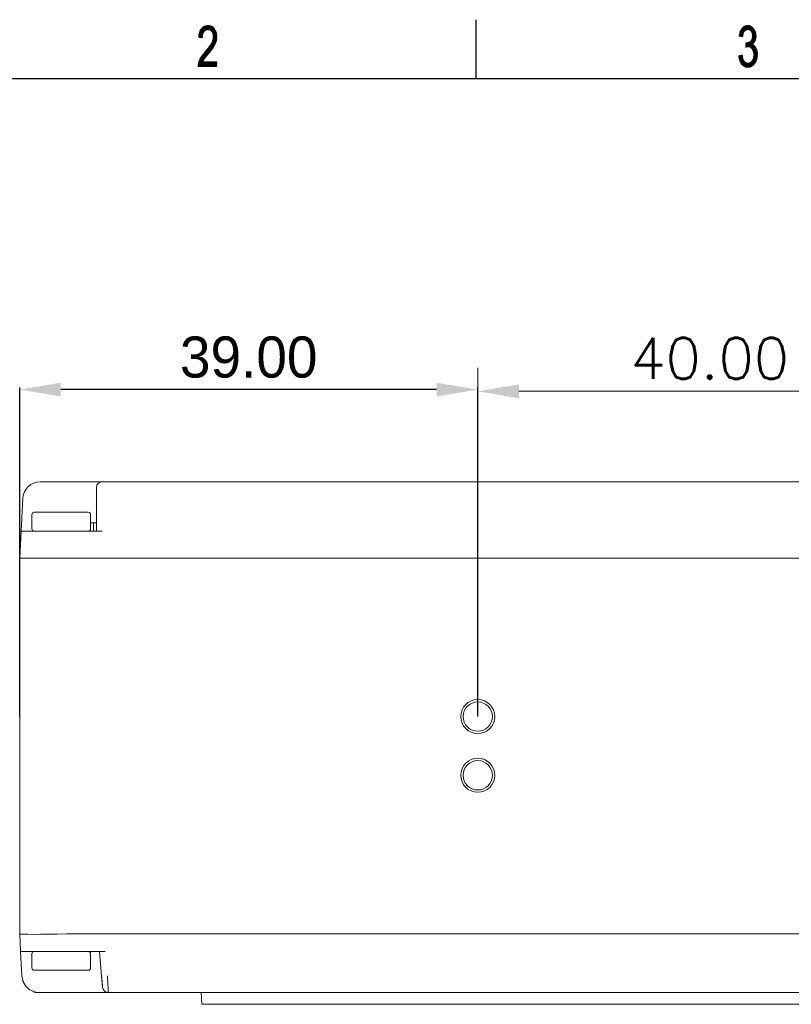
# Model space of a CAD drawing. Header units: millimetres. Extents: x 0 to 420, y 0 to 297.
# Tile 16 of 44: x 79 to 145, y 208 to 292. Entities that reach past the tile are written whole.
import ezdxf

# ---------------------------------------------------------------- set-up
doc = ezdxf.new("R2010")
doc.units = ezdxf.units.MM
doc.layers.add('1', color=7, linetype='Continuous', true_color=0xffffff)
doc.styles.add('blockfont', font='simplex.shx')
doc.dimstyles.get("Standard").update_dxf_attribs({"dimtxt": 0.18, "dimasz": 0.18, "dimexe": 0.18, "dimexo": 0.0625, "dimgap": 0.09, "dimtad": 0, "dimtih": 1, "dimtoh": 1, "dimdec": 4, "dimzin": 0, "dimdsep": 46, "dimtxsty": 'Standard', "dimcen": 0.09, "dimclre": 7, "dimclrt": 7, "dimadec": 0, "dimazin": 0, "dimtfac": 1, "dimtdec": 4, "dimtofl": 0, "dimtmove": 0, "dimatfit": 3, "dimfxl": 1, "dimtolj": 1, "dimtzin": 0, "dimarcsym": 0})

# ---------------------------------------------------------------- blocks, each defined once
blk = doc.blocks.new('*D28')
at = {"color": 124, "linetype": 'Continuous', "lineweight": 13, "transparency": 16777216}
for p, q in [((118.148, 232.657), (118.148, 262.356)), ((158.148, 232.657), (158.148, 262.356))]:
    blk.add_line(p, q, dxfattribs=at)
at = {"color": 250, "linetype": 'Continuous', "lineweight": 13, "transparency": 16777216}
blk.add_line((121.648, 260.356), (154.648, 260.356), dxfattribs=at)
at = {"color": 250, "lineweight": 18, "transparency": 16777216}
for points in [[(121.648, 260.939), (121.648, 259.773), (118.148, 260.356)], [(154.648, 260.939), (154.648, 259.773), (158.148, 260.356)]]:
    blk.add_solid(points, dxfattribs=at)
at = {"layer": 'Defpoints', "color": 0, "lineweight": 18, "transparency": 16777216}
for p in [(158.148, 260.356), (118.148, 232.657), (158.148, 232.657)]:
    blk.add_point(p, dxfattribs=at)
at = {"color": 250, "lineweight": 18, "transparency": 16777216, "insert": (131.148, 264.906), "char_height": 3.5, "attachment_point": 1, "style": 'blockfont'}
blk.add_mtext('\\A1;40.00', dxfattribs=at)
blk = doc.blocks.new('*D32')
at = {"color": 7, "lineweight": -2, "transparency": 16777216}
for p, q in [((79.148, 232.634), (79.148, 260.68)), ((118.148, 232.719), (118.148, 260.68))]:
    blk.add_line(p, q, dxfattribs=at)
at = {"color": 250, "lineweight": -2, "transparency": 16777216}
blk.add_line((114.648, 260.5), (82.648, 260.5), dxfattribs=at)
at = {"color": 250, "lineweight": 18, "transparency": 16777216}
for points in [[(82.648, 261.083), (82.648, 259.917), (79.148, 260.5)], [(114.648, 261.083), (114.648, 259.917), (118.148, 260.5)]]:
    blk.add_solid(points, dxfattribs=at)
at = {"layer": 'Defpoints', "color": 0, "lineweight": 18, "transparency": 16777216}
for p in [(79.148, 260.5), (79.148, 232.572), (118.148, 232.657)]:
    blk.add_point(p, dxfattribs=at)
at = {"color": 250, "lineweight": 18, "transparency": 16777216, "insert": (98.648, 263.25), "char_height": 3.5, "attachment_point": 5}
blk.add_mtext('\\A1;39.00', dxfattribs=at)

msp = doc.modelspace()

# ---------------------------------------------------------------- linework, layer by layer
at = {"layer": '1', "color": 18, "linetype": 'Continuous', "lineweight": 25}
for p, q in [((118, 292), (118, 287)), ((10, 287), (410, 287))]:
    msp.add_line(p, q, dxfattribs=at)
at = {"layer": '1', "color": 18, "linetype": 'Continuous', "lineweight": 13}
for p, q in [((94.388, 290.533), (94.929, 291.47)), ((94.889, 291.451), (94.397, 290.599)), ((94.968, 291.486), (94.398, 290.5)), ((94.406, 290.665), (94.848, 291.432)), ((94.808, 291.413), (94.414, 290.731)), ((94.423, 290.798), (94.763, 291.386)), ((94.425, 290.496), (94.999, 291.49)), ((95.031, 291.495), (94.452, 290.492)), ((94.699, 291.326), (94.456, 290.905)), ((94.702, 290.538), (94.468, 290.944)), ((94.814, 290.947), (94.469, 290.947)), ((94.477, 290.972), (94.825, 290.972)), ((94.479, 290.488), (95.063, 291.499)), ((94.479, 290.976), (94.707, 290.581)), ((94.852, 290.998), (94.486, 290.998)), ((94.712, 290.623), (94.489, 291.009)), ((94.492, 291.018), (94.635, 291.266)), ((94.494, 291.023), (94.88, 291.023)), ((94.5, 291.042), (94.717, 290.665)), ((94.908, 291.048), (94.502, 291.048)), ((95.095, 291.503), (94.506, 290.484)), ((94.722, 290.708), (94.513, 291.07)), ((94.515, 291.074), (94.935, 291.074)), ((94.527, 291.095), (94.727, 290.75)), ((94.963, 291.099), (94.53, 291.099)), ((94.533, 290.48), (95.126, 291.507)), ((94.739, 290.779), (94.542, 291.12)), ((94.545, 291.125), (95.03, 291.125)), ((94.557, 291.145), (94.752, 290.808)), ((95.137, 291.15), (94.56, 291.15)), ((94.765, 290.836), (94.572, 291.17)), ((94.576, 291.176), (95.767, 291.176)), ((94.587, 291.195), (94.778, 290.865)), ((95.754, 291.201), (94.591, 291.201)), ((94.79, 290.894), (94.602, 291.22)), ((94.606, 291.226), (95.742, 291.226)), ((94.617, 291.245), (94.803, 290.923)), ((95.721, 291.252), (94.621, 291.252)), ((94.816, 290.952), (94.635, 291.265)), ((94.647, 291.277), (95.696, 291.277)), ((94.654, 291.283), (94.83, 290.977)), ((94.849, 290.995), (94.673, 291.301)), ((95.671, 291.303), (94.674, 291.303)), ((94.692, 291.319), (94.869, 291.012)), ((94.701, 291.328), (95.646, 291.328)), ((94.888, 291.03), (94.711, 291.337)), ((95.62, 291.353), (94.728, 291.353)), ((94.73, 291.355), (94.907, 291.048)), ((94.926, 291.065), (94.749, 291.372)), ((94.755, 291.379), (95.595, 291.379)), ((94.768, 291.39), (94.945, 291.083)), ((95.556, 291.404), (94.788, 291.404)), ((94.964, 291.1), (94.789, 291.404)), ((94.812, 291.415), (94.986, 291.114)), ((95.012, 291.12), (94.835, 291.426)), ((94.843, 291.43), (95.505, 291.43)), ((94.858, 291.437), (95.037, 291.126)), ((95.158, 291.512), (94.872, 291.015)), ((95.063, 291.133), (94.881, 291.448)), ((95.455, 291.455), (94.897, 291.455)), ((94.904, 291.458), (95.089, 291.139)), ((95.115, 291.145), (94.927, 291.469)), ((94.934, 291.073), (95.188, 291.513)), ((94.951, 291.48), (95.141, 291.151)), ((94.951, 291.48), (95.404, 291.48)), ((95.166, 291.157), (94.976, 291.487)), ((95.215, 291.509), (94.988, 291.115)), ((95.003, 291.491), (95.198, 291.152)), ((95.022, 291.123), (95.243, 291.505)), ((95.232, 291.144), (95.03, 291.494)), ((95.27, 291.502), (95.056, 291.131)), ((95.057, 291.498), (95.266, 291.136)), ((95.3, 291.128), (95.085, 291.502)), ((95.09, 291.139), (95.297, 291.498)), ((95.112, 291.505), (95.334, 291.12)), ((95.24, 291.506), (95.115, 291.506)), ((95.324, 291.494), (95.124, 291.147)), ((95.376, 291.098), (95.139, 291.509)), ((95.158, 291.155), (95.351, 291.49)), ((95.166, 291.513), (95.438, 291.043)), ((95.378, 291.486), (95.187, 291.155)), ((95.499, 290.988), (95.196, 291.512)), ((95.779, 291.15), (95.208, 291.15)), ((95.213, 291.149), (95.404, 291.48)), ((95.228, 291.507), (95.922, 290.306)), ((95.427, 291.469), (95.239, 291.143)), ((95.929, 290.345), (95.26, 291.503)), ((95.264, 291.137), (95.45, 291.457)), ((95.472, 291.446), (95.29, 291.131)), ((95.292, 291.498), (95.932, 290.39)), ((95.315, 291.125), (95.792, 291.125)), ((95.316, 291.125), (95.495, 291.435)), ((95.935, 290.435), (95.324, 291.494)), ((95.518, 291.423), (95.342, 291.118)), ((95.356, 291.489), (95.938, 290.48)), ((95.365, 291.108), (95.541, 291.412)), ((95.804, 291.099), (95.375, 291.099)), ((95.563, 291.401), (95.385, 291.091)), ((95.942, 290.525), (95.388, 291.485)), ((95.403, 291.074), (95.817, 291.074)), ((95.404, 291.073), (95.586, 291.388)), ((95.604, 291.37), (95.423, 291.056)), ((95.426, 291.469), (95.937, 290.584)), ((95.829, 291.048), (95.431, 291.048)), ((95.442, 291.039), (95.623, 291.351)), ((95.46, 291.023), (95.842, 291.023)), ((95.641, 291.332), (95.462, 291.021)), ((95.928, 290.65), (95.467, 291.449)), ((95.481, 291.004), (95.66, 291.314)), ((95.854, 290.998), (95.488, 290.998)), ((95.678, 291.295), (95.5, 290.986)), ((95.509, 291.428), (95.919, 290.717)), ((95.51, 290.972), (95.867, 290.972)), ((95.515, 290.962), (95.697, 291.276)), ((95.879, 290.947), (95.522, 290.947)), ((95.914, 290.269), (95.523, 290.946)), ((95.715, 291.257), (95.529, 290.934)), ((95.542, 290.907), (95.734, 291.239)), ((95.91, 290.783), (95.55, 291.407)), ((95.748, 291.213), (95.556, 290.88)), ((95.569, 290.852), (95.762, 291.186)), ((95.775, 291.158), (95.583, 290.825)), ((95.596, 291.378), (95.901, 290.849)), ((95.597, 290.798), (95.789, 291.131)), ((95.802, 291.103), (95.605, 290.762)), ((95.611, 290.721), (95.816, 291.076)), ((95.829, 291.048), (95.616, 290.68)), ((95.622, 290.639), (95.843, 291.021)), ((95.883, 290.939), (95.625, 290.492)), ((95.856, 290.994), (95.628, 290.597)), ((95.633, 290.556), (95.87, 290.966)), ((95.892, 290.916), (95.667, 291.306)), ((140.889, 291.46), (140.397, 290.608)), ((140.417, 290.693), (140.848, 291.439)), ((140.422, 290.601), (140.923, 291.467)), ((140.792, 291.394), (140.438, 290.779)), ((140.956, 291.475), (140.448, 290.594)), ((140.458, 290.865), (140.737, 291.348)), ((140.474, 290.588), (140.99, 291.482)), ((140.477, 290.945), (140.702, 290.554)), ((140.681, 291.303), (140.478, 290.951)), ((140.48, 290.961), (140.828, 290.961)), ((140.71, 290.591), (140.485, 290.981)), ((140.84, 290.986), (140.486, 290.986)), ((140.498, 291.009), (140.717, 290.629)), ((141.024, 291.49), (140.499, 290.581)), ((140.499, 291.012), (140.858, 291.012)), ((140.725, 290.667), (140.512, 291.035)), ((140.886, 291.037), (140.514, 291.037)), ((140.525, 290.575), (141.057, 291.497)), ((140.527, 291.061), (140.732, 290.705)), ((140.528, 291.063), (140.914, 291.063)), ((140.74, 290.743), (140.541, 291.086)), ((140.943, 291.088), (140.542, 291.088)), ((141.091, 291.505), (140.55, 290.568)), ((140.556, 291.112), (140.747, 290.781)), ((140.557, 291.113), (140.971, 291.113)), ((140.757, 290.815), (140.57, 291.138)), ((141.05, 291.139), (140.571, 291.139)), ((140.576, 290.562), (141.125, 291.512)), ((140.585, 291.164), (140.77, 290.843)), ((140.585, 291.164), (141.699, 291.164)), ((141.684, 291.19), (140.599, 291.19)), ((140.783, 290.87), (140.599, 291.189)), ((140.614, 291.215), (140.797, 290.898)), ((140.614, 291.215), (141.67, 291.215)), ((140.81, 290.926), (140.628, 291.241)), ((141.655, 291.24), (140.628, 291.24)), ((140.642, 291.266), (141.631, 291.266)), ((140.643, 291.267), (140.824, 290.953)), ((140.837, 290.981), (140.661, 291.286)), ((141.605, 291.291), (140.667, 291.291)), ((140.681, 291.302), (140.852, 291.006)), ((140.698, 291.317), (141.579, 291.317)), ((140.871, 291.024), (140.701, 291.319)), ((140.721, 291.335), (140.89, 291.041)), ((141.553, 291.342), (140.729, 291.342)), ((140.91, 291.058), (140.74, 291.351)), ((140.76, 291.368), (140.929, 291.076)), ((140.76, 291.367), (141.527, 291.367)), ((140.948, 291.093), (140.78, 291.384)), ((141.498, 291.393), (140.791, 291.393)), ((140.8, 291.4), (140.968, 291.111)), ((140.989, 291.124), (140.82, 291.416)), ((140.823, 291.418), (141.45, 291.418)), ((140.84, 291.433), (141.015, 291.13)), ((141.402, 291.444), (140.854, 291.444)), ((141.041, 291.136), (140.86, 291.449)), ((141.154, 291.511), (140.873, 291.026)), ((140.884, 291.458), (141.066, 291.143)), ((141.092, 291.149), (140.91, 291.464)), ((140.932, 291.469), (141.354, 291.469)), ((140.934, 291.081), (141.18, 291.507)), ((140.936, 291.47), (141.118, 291.155)), ((141.144, 291.16), (140.962, 291.476)), ((141.207, 291.503), (140.988, 291.124)), ((140.988, 291.482), (141.178, 291.152)), ((141.212, 291.144), (141.014, 291.487)), ((141.023, 291.132), (141.234, 291.498)), ((141.04, 291.493), (141.246, 291.136)), ((141.257, 291.495), (141.045, 291.495)), ((141.261, 291.494), (141.057, 291.14)), ((141.281, 291.127), (141.066, 291.499)), ((141.091, 291.149), (141.288, 291.49)), ((141.092, 291.505), (141.325, 291.101)), ((141.387, 291.045), (141.118, 291.511)), ((141.314, 291.485), (141.125, 291.157)), ((141.146, 291.512), (141.817, 290.35)), ((141.155, 291.158), (141.339, 291.477)), ((141.828, 290.382), (141.179, 291.507)), ((141.361, 291.465), (141.18, 291.151)), ((141.206, 291.145), (141.384, 291.453)), ((141.211, 291.502), (141.833, 290.424)), ((141.406, 291.441), (141.232, 291.139)), ((141.713, 291.139), (141.233, 291.139)), ((141.838, 290.467), (141.243, 291.497)), ((141.258, 291.133), (141.429, 291.429)), ((141.276, 291.492), (141.842, 290.511)), ((141.451, 291.418), (141.283, 291.127)), ((141.307, 291.117), (141.474, 291.406)), ((141.846, 290.554), (141.308, 291.486)), ((141.311, 291.113), (141.728, 291.113)), ((141.496, 291.394), (141.326, 291.1)), ((141.742, 291.088), (141.339, 291.088)), ((141.344, 291.474), (141.85, 290.598)), ((141.346, 291.082), (141.516, 291.378)), ((141.535, 291.359), (141.365, 291.065)), ((141.367, 291.063), (141.757, 291.063)), ((141.384, 291.047), (141.554, 291.341)), ((141.846, 290.656), (141.387, 291.452)), ((141.767, 291.037), (141.395, 291.037)), ((141.573, 291.323), (141.403, 291.03)), ((141.423, 291.012), (141.591, 291.305)), ((141.423, 291.012), (141.774, 291.012)), ((141.429, 291.43), (141.84, 290.717)), ((141.61, 291.286), (141.438, 290.988)), ((141.782, 290.986), (141.439, 290.986)), ((141.451, 290.961), (141.79, 290.961)), ((141.452, 290.961), (141.629, 291.268)), ((141.648, 291.25), (141.465, 290.933)), ((141.834, 290.778), (141.471, 291.407)), ((141.478, 290.905), (141.663, 291.226)), ((141.678, 291.201), (141.491, 290.877)), ((141.505, 290.85), (141.693, 291.175)), ((141.707, 291.15), (141.516, 290.818)), ((141.519, 291.375), (141.827, 290.841)), ((141.521, 290.776), (141.722, 291.124)), ((141.521, 290.471), (141.795, 290.946)), ((141.736, 291.099), (141.526, 290.735)), ((141.785, 290.979), (141.531, 290.539)), ((141.532, 290.693), (141.751, 291.073)), ((141.764, 291.045), (141.537, 290.652)), ((141.541, 290.607), (141.774, 291.012)), ((141.793, 290.95), (141.585, 291.311)), ((94.333, 288), (95.916, 290.741)), ((95.922, 290.7), (94.363, 288)), ((94.385, 290.515), (94.7, 290.515)), ((94.387, 290.526), (94.402, 290.499)), ((94.702, 290.54), (94.389, 290.54)), ((94.392, 288), (95.927, 290.659)), ((94.434, 290.495), (94.392, 290.567)), ((94.392, 290.566), (94.705, 290.566)), ((94.708, 290.591), (94.396, 290.591)), ((94.398, 290.608), (94.466, 290.49)), ((94.399, 290.617), (94.711, 290.617)), ((94.714, 290.642), (94.402, 290.642)), ((94.498, 290.485), (94.403, 290.649)), ((94.406, 290.667), (94.717, 290.667)), ((94.72, 290.693), (94.409, 290.693)), ((94.409, 290.691), (94.53, 290.481)), ((94.413, 290.718), (94.723, 290.718)), ((94.562, 290.476), (94.415, 290.732)), ((94.726, 290.744), (94.416, 290.744)), ((94.419, 290.769), (94.735, 290.769)), ((94.42, 290.773), (94.594, 290.471)), ((95.933, 290.618), (94.421, 288)), ((94.746, 290.794), (94.423, 290.794)), ((94.626, 290.466), (94.427, 290.812)), ((94.429, 290.82), (94.757, 290.82)), ((94.437, 290.845), (94.658, 290.462)), ((94.769, 290.845), (94.437, 290.845)), ((94.445, 290.871), (94.78, 290.871)), ((94.69, 290.457), (94.447, 290.878)), ((94.451, 288), (95.938, 290.577)), ((94.791, 290.896), (94.453, 290.896)), ((94.458, 290.911), (94.697, 290.496)), ((94.461, 290.921), (94.802, 290.921)), ((94.697, 290.49), (94.469, 290.49)), ((95.942, 290.533), (94.48, 288)), ((94.753, 290.81), (94.56, 290.476)), ((94.587, 290.472), (94.721, 290.704)), ((94.714, 290.641), (94.614, 290.468)), ((94.641, 290.464), (94.707, 290.577)), ((94.642, 290.464), (94.694, 290.464)), ((94.699, 290.514), (94.669, 290.46)), ((94.915, 288.703), (95.938, 290.475)), ((95.934, 290.417), (95.036, 288.861)), ((95.138, 288.987), (95.93, 290.359)), ((95.917, 290.287), (95.24, 289.113)), ((95.341, 289.238), (95.899, 290.205)), ((95.878, 290.116), (95.45, 289.376)), ((95.523, 290.109), (95.875, 290.109)), ((95.91, 290.783), (95.526, 290.117)), ((95.726, 289.782), (95.529, 290.123)), ((95.884, 290.134), (95.533, 290.134)), ((95.535, 290.921), (95.892, 290.921)), ((95.54, 290.153), (95.74, 289.808)), ((95.543, 290.159), (95.889, 290.159)), ((95.895, 290.896), (95.548, 290.896)), ((95.754, 289.834), (95.552, 290.184)), ((95.895, 290.185), (95.553, 290.185)), ((95.56, 290.871), (95.899, 290.871)), ((95.563, 290.21), (95.901, 290.21)), ((95.564, 290.214), (95.769, 289.86)), ((95.902, 290.845), (95.573, 290.845)), ((95.906, 290.236), (95.573, 290.236)), ((95.783, 289.886), (95.576, 290.244)), ((95.583, 290.261), (95.912, 290.261)), ((95.585, 290.82), (95.905, 290.82)), ((95.588, 290.274), (95.797, 289.912)), ((95.589, 290.277), (95.905, 290.824)), ((95.917, 290.286), (95.593, 290.286)), ((95.909, 290.794), (95.598, 290.794)), ((95.81, 289.941), (95.599, 290.306)), ((95.6, 290.312), (95.923, 290.312)), ((95.604, 290.769), (95.912, 290.769)), ((95.928, 290.337), (95.604, 290.337)), ((95.605, 290.346), (95.822, 289.971)), ((95.899, 290.865), (95.607, 290.358)), ((95.607, 290.75), (95.905, 290.233)), ((95.607, 290.363), (95.93, 290.363)), ((95.916, 290.744), (95.608, 290.744)), ((95.611, 290.718), (95.919, 290.718)), ((95.932, 290.388), (95.611, 290.388)), ((95.833, 290.002), (95.611, 290.387)), ((95.614, 290.413), (95.934, 290.413)), ((95.923, 290.693), (95.615, 290.693)), ((95.616, 290.425), (95.894, 290.906)), ((95.897, 290.196), (95.616, 290.683)), ((95.616, 290.428), (95.845, 290.032)), ((95.618, 290.667), (95.926, 290.667)), ((95.935, 290.439), (95.618, 290.439)), ((95.929, 290.642), (95.621, 290.642)), ((95.621, 290.464), (95.937, 290.464)), ((95.857, 290.063), (95.622, 290.469)), ((95.625, 290.617), (95.889, 290.159)), ((95.625, 290.617), (95.933, 290.617)), ((95.939, 290.49), (95.625, 290.49)), ((95.936, 290.591), (95.628, 290.591)), ((95.628, 290.51), (95.869, 290.093)), ((95.629, 290.515), (95.941, 290.515)), ((95.632, 290.566), (95.94, 290.566)), ((95.943, 290.54), (95.632, 290.54)), ((95.88, 290.123), (95.634, 290.551)), ((140.409, 290.604), (140.4, 290.62)), ((140.718, 290.631), (140.403, 290.631)), ((140.404, 290.605), (140.713, 290.605)), ((140.409, 290.656), (140.444, 290.595)), ((140.409, 290.656), (140.723, 290.656)), ((140.728, 290.682), (140.415, 290.682)), ((140.478, 290.587), (140.417, 290.692)), ((140.421, 290.707), (140.733, 290.707)), ((140.426, 290.728), (140.512, 290.578)), ((140.738, 290.732), (140.427, 290.732)), ((140.433, 290.758), (140.743, 290.758)), ((140.547, 290.569), (140.434, 290.764)), ((140.748, 290.783), (140.439, 290.783)), ((140.443, 290.8), (140.581, 290.56)), ((140.445, 290.809), (140.753, 290.809)), ((140.766, 290.834), (140.45, 290.834)), ((140.616, 290.552), (140.451, 290.836)), ((140.456, 290.859), (140.778, 290.859)), ((140.46, 290.873), (140.65, 290.543)), ((140.79, 290.885), (140.462, 290.885)), ((140.468, 290.91), (140.803, 290.91)), ((140.684, 290.534), (140.468, 290.909)), ((140.815, 290.936), (140.474, 290.936)), ((140.708, 290.58), (140.504, 290.58)), ((140.783, 290.869), (140.602, 290.555)), ((140.604, 290.555), (140.703, 290.555)), ((140.627, 290.549), (140.74, 290.744)), ((140.725, 290.667), (140.653, 290.542)), ((140.678, 290.536), (140.71, 290.59)), ((141.277, 290.099), (141.031, 289.673)), ((141.064, 289.68), (141.324, 290.131)), ((141.371, 290.162), (141.098, 289.688)), ((141.132, 289.695), (141.815, 290.88)), ((141.826, 290.846), (141.165, 289.703)), ((141.193, 289.7), (141.831, 290.806)), ((141.836, 290.763), (141.218, 289.693)), ((141.244, 289.687), (141.84, 290.719)), ((141.844, 290.676), (141.269, 289.68)), ((141.962, 288.931), (141.284, 290.104)), ((141.295, 289.674), (141.848, 290.632)), ((141.306, 290.118), (141.966, 288.975)), ((141.722, 290.123), (141.312, 290.123)), ((141.849, 290.582), (141.321, 289.667)), ((141.97, 289.019), (141.327, 290.132)), ((141.346, 289.661), (141.843, 290.521)), ((141.348, 290.146), (141.967, 289.074)), ((141.351, 290.148), (141.738, 290.148)), ((141.837, 290.46), (141.369, 289.65)), ((141.519, 289.901), (141.369, 290.16)), ((141.754, 290.173), (141.389, 290.173)), ((141.39, 290.176), (141.539, 289.918)), ((141.558, 289.935), (141.405, 290.2)), ((141.405, 290.199), (141.768, 290.199)), ((141.421, 290.224), (141.578, 289.952)), ((141.776, 290.224), (141.421, 290.224)), ((141.597, 289.969), (141.436, 290.248)), ((141.437, 290.25), (141.785, 290.25)), ((141.451, 290.272), (141.617, 289.986)), ((141.793, 290.275), (141.453, 290.275)), ((141.798, 290.936), (141.463, 290.936)), ((141.636, 290.003), (141.467, 290.297)), ((141.469, 290.301), (141.801, 290.301)), ((141.476, 290.91), (141.806, 290.91)), ((141.482, 290.321), (141.655, 290.021)), ((141.809, 290.326), (141.485, 290.326)), ((141.814, 290.885), (141.488, 290.885)), ((141.672, 290.043), (141.497, 290.345)), ((141.5, 290.859), (141.822, 290.859)), ((141.501, 290.351), (141.818, 290.351)), ((141.507, 290.379), (141.687, 290.067)), ((141.826, 290.377), (141.507, 290.377)), ((141.805, 290.913), (141.51, 290.402)), ((141.51, 290.402), (141.831, 290.402)), ((141.829, 290.834), (141.512, 290.834)), ((141.702, 290.092), (141.513, 290.42)), ((141.834, 290.428), (141.514, 290.428)), ((141.807, 290.317), (141.515, 290.823)), ((141.517, 290.809), (141.831, 290.809)), ((141.518, 290.453), (141.836, 290.453)), ((141.519, 290.46), (141.718, 290.116)), ((141.834, 290.783), (141.52, 290.783)), ((141.839, 290.478), (141.522, 290.478)), ((141.523, 290.758), (141.796, 290.285)), ((141.523, 290.758), (141.836, 290.758)), ((141.525, 290.504), (141.841, 290.504)), ((141.733, 290.14), (141.525, 290.501)), ((141.839, 290.732), (141.527, 290.732)), ((141.844, 290.529), (141.529, 290.529)), ((141.53, 290.707), (141.841, 290.707)), ((141.531, 290.541), (141.748, 290.164)), ((141.786, 290.252), (141.532, 290.692)), ((141.844, 290.682), (141.533, 290.682)), ((141.533, 290.555), (141.846, 290.555)), ((141.536, 290.656), (141.846, 290.656)), ((141.764, 290.189), (141.537, 290.581)), ((141.849, 290.58), (141.537, 290.58)), ((141.848, 290.631), (141.54, 290.631)), ((141.54, 290.627), (141.775, 290.22)), ((141.541, 290.605), (141.851, 290.605)), ((141.568, 289.944), (141.831, 290.398)), ((141.798, 290.291), (141.628, 289.996)), ((95.323, 289.765), (94.333, 288.05)), ((94.34, 288.114), (95.185, 289.576)), ((95.083, 289.451), (94.348, 288.178)), ((94.355, 288.241), (94.981, 289.325)), ((94.936, 289.27), (95.115, 288.959)), ((95.367, 289.27), (94.936, 289.27)), ((95.132, 288.98), (94.953, 289.291)), ((94.957, 289.296), (95.388, 289.296)), ((94.97, 289.312), (95.149, 289.002)), ((95.409, 289.321), (94.978, 289.321)), ((95.167, 289.023), (94.987, 289.333)), ((94.998, 289.346), (95.428, 289.346)), ((95.005, 289.354), (95.184, 289.044)), ((95.447, 289.372), (95.019, 289.372)), ((95.201, 289.065), (95.022, 289.375)), ((95.039, 289.397), (95.466, 289.397)), ((95.039, 289.396), (95.218, 289.086)), ((95.235, 289.107), (95.056, 289.418)), ((95.485, 289.423), (95.06, 289.423)), ((95.073, 289.439), (95.252, 289.128)), ((95.081, 289.448), (95.504, 289.448)), ((95.269, 289.149), (95.09, 289.46)), ((95.524, 289.473), (95.101, 289.473)), ((95.107, 289.481), (95.287, 289.171)), ((95.122, 289.499), (95.543, 289.499)), ((95.304, 289.192), (95.124, 289.502)), ((95.562, 289.524), (95.142, 289.524)), ((95.142, 289.523), (95.321, 289.213)), ((95.338, 289.234), (95.159, 289.544)), ((95.163, 289.55), (95.58, 289.55)), ((95.176, 289.565), (95.355, 289.255)), ((95.597, 289.575), (95.184, 289.575)), ((95.372, 289.276), (95.193, 289.587)), ((95.203, 289.6), (95.614, 289.6)), ((95.209, 289.609), (95.389, 289.297)), ((95.631, 289.626), (95.221, 289.626)), ((95.406, 289.318), (95.226, 289.632)), ((95.24, 289.651), (95.648, 289.651)), ((95.242, 289.654), (95.423, 289.34)), ((95.44, 289.362), (95.258, 289.677)), ((95.665, 289.677), (95.258, 289.677)), ((95.275, 289.699), (95.457, 289.384)), ((95.277, 289.702), (95.682, 289.702)), ((95.473, 289.406), (95.291, 289.721)), ((95.696, 289.727), (95.296, 289.727)), ((95.308, 289.744), (95.49, 289.428)), ((95.314, 289.753), (95.71, 289.753)), ((95.506, 289.45), (95.324, 289.766)), ((95.724, 289.778), (95.333, 289.778)), ((95.34, 289.789), (95.523, 289.473)), ((95.351, 289.804), (95.738, 289.804)), ((95.539, 289.495), (95.357, 289.811)), ((95.752, 289.829), (95.37, 289.829)), ((95.373, 289.834), (95.556, 289.517)), ((95.385, 289.854), (95.766, 289.854)), ((95.572, 289.539), (95.388, 289.859)), ((95.78, 289.88), (95.401, 289.88)), ((95.403, 289.884), (95.588, 289.563)), ((95.416, 289.905), (95.794, 289.905)), ((95.604, 289.586), (95.418, 289.909)), ((95.806, 289.931), (95.431, 289.931)), ((95.433, 289.933), (95.62, 289.609)), ((95.446, 289.956), (95.816, 289.956)), ((95.636, 289.633), (95.448, 289.958)), ((95.826, 289.982), (95.462, 289.982)), ((95.463, 289.983), (95.651, 289.656)), ((95.477, 290.007), (95.836, 290.007)), ((95.667, 289.68), (95.478, 290.008)), ((95.845, 290.032), (95.492, 290.032)), ((95.493, 290.033), (95.683, 289.703)), ((95.503, 290.058), (95.855, 290.058)), ((95.697, 289.73), (95.505, 290.063)), ((95.865, 290.083), (95.513, 290.083)), ((95.517, 290.093), (95.711, 289.756)), ((95.581, 289.552), (95.819, 289.964)), ((140.998, 289.665), (140.961, 289.665)), ((141.195, 290.059), (140.963, 289.658)), ((140.963, 289.691), (141.111, 289.691)), ((140.964, 289.695), (140.983, 289.662)), ((140.965, 289.712), (141.162, 290.053)), ((141.76, 289.716), (140.966, 289.716)), ((140.968, 289.742), (141.74, 289.742)), ((141.008, 289.668), (140.968, 289.739)), ((141.129, 290.046), (140.97, 289.772)), ((141.72, 289.767), (140.97, 289.767)), ((140.971, 289.783), (141.034, 289.674)), ((140.972, 289.792), (141.694, 289.792)), ((141.06, 289.679), (140.975, 289.827)), ((141.649, 289.818), (140.975, 289.818)), ((140.976, 289.832), (141.096, 290.04)), ((140.977, 289.843), (141.605, 289.843)), ((140.979, 289.871), (141.086, 289.685)), ((141.561, 289.869), (140.979, 289.869)), ((141.063, 290.033), (140.981, 289.892)), ((140.981, 289.894), (141.516, 289.894)), ((141.112, 289.691), (140.983, 289.915)), ((141.541, 289.919), (140.984, 289.919)), ((140.986, 289.952), (141.032, 290.03)), ((140.986, 289.945), (141.569, 289.945)), ((140.987, 289.959), (141.138, 289.697)), ((141.598, 289.97), (140.988, 289.97)), ((140.99, 289.996), (141.627, 289.996)), ((141.164, 289.703), (140.991, 290.003)), ((141.004, 290.033), (140.992, 290.012)), ((141.656, 290.021), (140.993, 290.021)), ((140.997, 289.665), (141.23, 290.068)), ((141.003, 290.033), (141.196, 289.699)), ((141.23, 289.69), (141.034, 290.03)), ((141.062, 290.033), (141.265, 289.681)), ((141.299, 289.673), (141.088, 290.038)), ((141.114, 290.043), (141.333, 289.664)), ((141.129, 290.046), (141.674, 290.046)), ((141.372, 289.648), (141.141, 290.049)), ((141.167, 290.054), (141.436, 289.587)), ((141.501, 289.526), (141.193, 290.059)), ((141.22, 290.064), (141.95, 288.799)), ((141.227, 289.691), (141.779, 289.691)), ((141.69, 290.072), (141.235, 290.072)), ((141.954, 288.843), (141.242, 290.076)), ((141.263, 290.09), (141.958, 288.887)), ((141.274, 290.097), (141.706, 290.097)), ((141.799, 289.665), (141.327, 289.665)), ((141.38, 289.64), (141.818, 289.64)), ((141.388, 289.632), (141.534, 289.884)), ((141.556, 289.871), (141.407, 289.614)), ((141.838, 289.615), (141.407, 289.615)), ((141.426, 289.596), (141.578, 289.859)), ((141.434, 289.589), (141.854, 289.589)), ((141.6, 289.846), (141.445, 289.579)), ((141.863, 289.564), (141.461, 289.564)), ((141.464, 289.561), (141.622, 289.834)), ((141.644, 289.821), (141.483, 289.543)), ((141.488, 289.538), (141.872, 289.538)), ((141.502, 289.525), (141.666, 289.808)), ((141.881, 289.513), (141.515, 289.513)), ((141.688, 289.796), (141.52, 289.504)), ((141.962, 289.135), (141.527, 289.888)), ((141.528, 289.488), (141.89, 289.488)), ((141.529, 288.556), (141.947, 289.28)), ((141.533, 289.476), (141.709, 289.782)), ((141.899, 289.462), (141.54, 289.462)), ((141.726, 289.76), (141.546, 289.448)), ((141.946, 288.755), (141.548, 289.445)), ((141.552, 289.437), (141.908, 289.437)), ((141.559, 289.42), (141.743, 289.738)), ((141.917, 289.411), (141.563, 289.411)), ((141.57, 289.863), (141.956, 289.196)), ((141.76, 289.716), (141.572, 289.392)), ((141.575, 289.386), (141.926, 289.386)), ((141.586, 289.364), (141.776, 289.694)), ((141.935, 289.361), (141.587, 289.361)), ((141.793, 289.673), (141.599, 289.336)), ((141.599, 289.335), (141.942, 289.335)), ((141.945, 289.31), (141.611, 289.31)), ((141.612, 289.308), (141.81, 289.651)), ((141.95, 289.257), (141.614, 289.838)), ((141.943, 289.323), (141.618, 288.76)), ((141.62, 289.284), (141.947, 289.284)), ((141.827, 289.629), (141.621, 289.273)), ((141.622, 289.266), (141.938, 288.719)), ((141.626, 289.231), (141.843, 289.607)), ((141.627, 288.825), (141.935, 289.361)), ((141.857, 289.58), (141.631, 289.19)), ((141.924, 289.392), (141.635, 288.891)), ((141.637, 289.148), (141.868, 289.549)), ((141.879, 289.518), (141.642, 289.106)), ((141.643, 288.956), (141.913, 289.423)), ((141.647, 289.064), (141.891, 289.486)), ((141.902, 289.455), (141.652, 289.022)), ((141.658, 289.813), (141.944, 289.318)), ((141.914, 289.42), (141.702, 289.788)), ((141.812, 289.648), (141.867, 289.553)), ((94.879, 289.2), (94.366, 288.311)), ((94.408, 288.432), (94.755, 288.432)), ((94.409, 288.436), (94.777, 289.074)), ((94.413, 288.448), (94.672, 288)), ((94.769, 288.457), (94.416, 288.457)), ((94.701, 288), (94.424, 288.48)), ((94.425, 288.483), (94.783, 288.483)), ((94.797, 288.508), (94.434, 288.508)), ((94.435, 288.512), (94.73, 288)), ((94.442, 288.533), (94.811, 288.533)), ((94.76, 288), (94.447, 288.542)), ((94.825, 288.559), (94.455, 288.559)), ((94.46, 288.569), (94.789, 288)), ((94.468, 288.584), (94.839, 288.584)), ((94.818, 288), (94.474, 288.596)), ((94.853, 288.61), (94.481, 288.61)), ((94.488, 288.623), (94.848, 288)), ((94.626, 288.864), (94.489, 288.625)), ((94.494, 288.635), (94.866, 288.635)), ((94.877, 288), (94.502, 288.65)), ((94.883, 288.661), (94.507, 288.661)), ((94.515, 288.677), (94.906, 288)), ((94.52, 288.686), (94.902, 288.686)), ((94.936, 288), (94.529, 288.704)), ((94.921, 288.711), (94.532, 288.711)), ((94.543, 288.731), (94.965, 288)), ((94.545, 288.737), (94.94, 288.737)), ((94.75, 288.423), (94.556, 288.759)), ((94.959, 288.762), (94.558, 288.762)), ((94.572, 288.783), (94.764, 288.449)), ((94.575, 288.788), (94.978, 288.788)), ((94.779, 288.475), (94.588, 288.806)), ((94.997, 288.813), (94.592, 288.813)), ((94.603, 288.829), (94.793, 288.501)), ((94.609, 288.838), (95.017, 288.838)), ((94.807, 288.527), (94.619, 288.853)), ((95.038, 288.864), (94.627, 288.864)), ((94.635, 288.876), (94.822, 288.553)), ((94.644, 288.889), (95.058, 288.889)), ((94.836, 288.579), (94.651, 288.9)), ((95.079, 288.915), (94.661, 288.915)), ((94.667, 288.923), (94.85, 288.605)), ((94.678, 288.94), (95.1, 288.94)), ((94.864, 288.631), (94.683, 288.946)), ((95.12, 288.965), (94.695, 288.965)), ((94.698, 288.97), (94.88, 288.656)), ((94.713, 288.991), (95.141, 288.991)), ((94.896, 288.678), (94.714, 288.993)), ((94.73, 289.016), (94.913, 288.7)), ((95.161, 289.016), (94.73, 289.016)), ((94.929, 288.722), (94.748, 289.037)), ((94.751, 289.042), (95.182, 289.042)), ((94.765, 289.058), (94.946, 288.745)), ((95.203, 289.067), (94.772, 289.067)), ((94.962, 288.767), (94.782, 289.079)), ((94.792, 289.092), (95.223, 289.092)), ((94.799, 289.101), (94.979, 288.789)), ((95.244, 289.118), (94.813, 289.118)), ((94.995, 288.811), (94.816, 289.122)), ((94.833, 289.143), (95.012, 288.833)), ((94.833, 289.143), (95.264, 289.143)), ((95.03, 288.854), (94.85, 289.164)), ((95.285, 289.169), (94.854, 289.169)), ((94.867, 289.185), (95.047, 288.875)), ((94.875, 289.194), (95.306, 289.194)), ((95.064, 288.896), (94.885, 289.206)), ((95.326, 289.219), (94.895, 289.219)), ((94.902, 289.227), (95.081, 288.917)), ((94.916, 289.245), (95.347, 289.245)), ((95.098, 288.938), (94.919, 289.249)), ((140.685, 288.903), (140.37, 288.903)), ((140.372, 288.888), (140.396, 288.93)), ((140.372, 288.89), (140.888, 287.997)), ((140.374, 288.878), (140.691, 288.878)), ((140.429, 288.936), (140.378, 288.848)), ((140.696, 288.852), (140.378, 288.852)), ((140.93, 287.975), (140.38, 288.927)), ((140.381, 288.827), (140.702, 288.827)), ((140.846, 288.018), (140.382, 288.822)), ((140.384, 288.807), (140.462, 288.942)), ((140.708, 288.802), (140.385, 288.802)), ((140.389, 288.776), (140.713, 288.776)), ((140.495, 288.948), (140.39, 288.767)), ((140.392, 288.929), (140.679, 288.929)), ((140.392, 288.754), (140.805, 288.039)), ((140.719, 288.751), (140.393, 288.751)), ((140.396, 288.726), (140.528, 288.955)), ((140.396, 288.725), (140.725, 288.725)), ((140.73, 288.7), (140.4, 288.7)), ((140.561, 288.961), (140.402, 288.686)), ((140.763, 288.061), (140.402, 288.686)), ((140.404, 288.675), (140.736, 288.675)), ((140.407, 288.932), (140.965, 287.965)), ((140.746, 288.649), (140.408, 288.649)), ((140.409, 288.647), (140.594, 288.967)), ((140.416, 288.624), (140.759, 288.624)), ((140.627, 288.973), (140.42, 288.615)), ((140.771, 288.598), (140.425, 288.598)), ((140.428, 288.59), (140.694, 288.129)), ((140.43, 288.583), (140.66, 288.98)), ((140.997, 287.96), (140.433, 288.937)), ((140.434, 288.573), (140.784, 288.573)), ((140.674, 288.954), (140.441, 288.551)), ((140.797, 288.548), (140.442, 288.548)), ((140.451, 288.522), (140.809, 288.522)), ((140.452, 288.519), (140.682, 288.917)), ((140.46, 288.942), (141.029, 287.955)), ((140.822, 288.497), (140.46, 288.497)), ((140.69, 288.88), (140.463, 288.487)), ((140.468, 288.471), (140.834, 288.471)), ((140.626, 288.196), (140.47, 288.466)), ((140.474, 288.455), (140.698, 288.843)), ((140.852, 288.446), (140.477, 288.446)), ((140.707, 288.807), (140.485, 288.423)), ((141.061, 287.951), (140.486, 288.947)), ((140.499, 288.396), (140.715, 288.77)), ((140.513, 288.952), (141.093, 287.946)), ((140.723, 288.733), (140.514, 288.371)), ((140.674, 288.954), (140.525, 288.954)), ((140.529, 288.346), (140.731, 288.697)), ((141.125, 287.941), (140.539, 288.957)), ((140.74, 288.662), (140.544, 288.321)), ((140.559, 288.297), (140.754, 288.634)), ((140.565, 288.962), (140.749, 288.644)), ((140.767, 288.607), (140.574, 288.272)), ((140.589, 288.247), (140.781, 288.58)), ((140.72, 288.744), (140.592, 288.967)), ((140.794, 288.552), (140.604, 288.222)), ((140.618, 288.972), (140.702, 288.827)), ((140.621, 288.201), (140.808, 288.525)), ((140.821, 288.498), (140.64, 288.183)), ((140.684, 288.909), (140.645, 288.977)), ((140.658, 288.164), (140.835, 288.47)), ((140.659, 288.979), (140.668, 288.979)), ((140.851, 288.447), (140.677, 288.146)), ((140.696, 288.127), (140.87, 288.43)), ((140.874, 288.427), (141.156, 287.939)), ((141.425, 288.426), (141.144, 287.938)), ((141.175, 287.943), (141.492, 288.491)), ((141.952, 289.236), (141.208, 287.948)), ((141.24, 287.953), (141.956, 289.193)), ((141.96, 289.149), (141.272, 287.958)), ((141.304, 287.963), (141.964, 289.106)), ((141.969, 289.062), (141.337, 287.968)), ((141.369, 287.973), (141.969, 289.013)), ((141.964, 288.953), (141.411, 287.995)), ((141.608, 288.121), (141.43, 288.43)), ((141.846, 288.446), (141.446, 288.446)), ((141.448, 288.449), (141.626, 288.14)), ((141.454, 288.018), (141.959, 288.893)), ((141.645, 288.159), (141.467, 288.467)), ((141.472, 288.471), (141.86, 288.471)), ((141.486, 288.485), (141.663, 288.178)), ((141.953, 288.833), (141.496, 288.041)), ((141.871, 288.497), (141.498, 288.497)), ((141.681, 288.197), (141.505, 288.503)), ((141.514, 288.522), (141.879, 288.522)), ((141.518, 288.531), (141.7, 288.216)), ((141.886, 288.548), (141.526, 288.548)), ((141.718, 288.235), (141.531, 288.559)), ((141.538, 288.573), (141.894, 288.573)), ((141.539, 288.063), (141.948, 288.773)), ((141.544, 288.587), (141.736, 288.254)), ((141.902, 288.598), (141.549, 288.598)), ((141.751, 288.28), (141.557, 288.615)), ((141.561, 288.624), (141.909, 288.624)), ((141.571, 288.643), (141.766, 288.305)), ((141.917, 288.649), (141.573, 288.649)), ((141.78, 288.331), (141.584, 288.671)), ((141.585, 288.675), (141.925, 288.675)), ((141.929, 288.689), (141.591, 288.103)), ((141.932, 288.7), (141.597, 288.7)), ((141.597, 288.699), (141.795, 288.357)), ((141.609, 288.725), (141.94, 288.725)), ((141.809, 288.382), (141.61, 288.728)), ((141.946, 288.751), (141.617, 288.751)), ((141.619, 288.764), (141.824, 288.408)), ((141.62, 288.776), (141.948, 288.776)), ((141.95, 289.259), (141.623, 289.259)), ((141.951, 288.802), (141.623, 288.802)), ((141.839, 288.433), (141.624, 288.805)), ((141.626, 289.234), (141.952, 289.234)), ((141.627, 288.827), (141.953, 288.827)), ((141.954, 289.208), (141.629, 289.208)), ((141.629, 288.847), (141.853, 288.459)), ((141.928, 288.685), (141.63, 289.201)), ((141.955, 288.852), (141.63, 288.852)), ((141.632, 289.183), (141.957, 289.183)), ((141.633, 288.878), (141.957, 288.878)), ((141.959, 289.157), (141.635, 289.157)), ((141.868, 288.485), (141.635, 288.888)), ((141.96, 288.903), (141.637, 288.903)), ((141.638, 289.136), (141.918, 288.652)), ((141.639, 289.132), (141.962, 289.132)), ((141.64, 288.93), (141.878, 288.518)), ((141.64, 288.929), (141.962, 288.929)), ((141.964, 289.107), (141.642, 289.107)), ((141.964, 288.954), (141.643, 288.954)), ((141.645, 289.081), (141.967, 289.081)), ((141.888, 288.551), (141.645, 288.971)), ((141.908, 288.618), (141.646, 289.071)), ((141.646, 288.979), (141.966, 288.979)), ((141.969, 289.056), (141.648, 289.056)), ((141.969, 289.005), (141.65, 289.005)), ((141.651, 289.03), (141.971, 289.03)), ((141.651, 289.013), (141.898, 288.585)), ((141.664, 288.179), (141.897, 288.583)), ((95.946, 288), (94.327, 288)), ((94.33, 288.025), (95.946, 288.025)), ((94.349, 288), (94.331, 288.032)), ((95.946, 288.051), (94.333, 288.051)), ((94.336, 288.076), (95.946, 288.076)), ((94.336, 288.074), (94.378, 288)), ((95.946, 288.102), (94.339, 288.102)), ((94.408, 288), (94.341, 288.116)), ((94.342, 288.127), (95.946, 288.127)), ((94.345, 288.159), (94.437, 288)), ((95.946, 288.152), (94.345, 288.152)), ((94.348, 288.178), (95.946, 288.178)), ((94.466, 288), (94.35, 288.201)), ((95.946, 288.203), (94.351, 288.203)), ((94.354, 288.229), (95.946, 288.229)), ((94.355, 288.243), (94.496, 288)), ((95.946, 288.254), (94.357, 288.254)), ((94.525, 288), (94.36, 288.285)), ((94.36, 288.279), (95.946, 288.279)), ((95.946, 288.305), (94.364, 288.305)), ((94.369, 288.32), (94.554, 288)), ((94.373, 288.33), (95.946, 288.33)), ((94.584, 288), (94.38, 288.352)), ((95.946, 288.356), (94.382, 288.356)), ((94.39, 288.381), (95.946, 288.381)), ((94.391, 288.384), (94.613, 288)), ((95.946, 288.406), (94.399, 288.406)), ((94.642, 288), (94.402, 288.416)), ((94.509, 288), (94.748, 288.413)), ((94.777, 288.413), (94.539, 288)), ((94.568, 288), (94.806, 288.413)), ((94.836, 288.413), (94.597, 288)), ((94.627, 288), (94.865, 288.413)), ((94.894, 288.413), (94.656, 288)), ((94.685, 288), (94.924, 288.413)), ((94.953, 288.413), (94.714, 288)), ((94.744, 288), (94.982, 288.413)), ((94.994, 288), (94.756, 288.413)), ((95.012, 288.413), (94.773, 288)), ((94.785, 288.413), (95.024, 288)), ((94.802, 288), (95.041, 288.413)), ((95.053, 288), (94.815, 288.413)), ((95.07, 288.413), (94.832, 288)), ((94.844, 288.413), (95.082, 288)), ((94.861, 288), (95.1, 288.413)), ((95.112, 288), (94.873, 288.413)), ((95.129, 288.413), (94.89, 288)), ((94.903, 288.413), (95.141, 288)), ((94.92, 288), (95.158, 288.413)), ((95.17, 288), (94.932, 288.413)), ((95.188, 288.413), (94.949, 288)), ((94.961, 288.413), (95.2, 288)), ((94.978, 288), (95.217, 288.413)), ((95.229, 288), (94.991, 288.413)), ((95.246, 288.413), (95.008, 288)), ((95.02, 288.413), (95.258, 288)), ((95.037, 288), (95.276, 288.413)), ((95.288, 288), (95.049, 288.413)), ((95.305, 288.413), (95.066, 288)), ((95.079, 288.413), (95.317, 288)), ((95.096, 288), (95.334, 288.413)), ((95.346, 288), (95.108, 288.413)), ((95.364, 288.413), (95.125, 288)), ((95.137, 288.413), (95.376, 288)), ((95.154, 288), (95.393, 288.413)), ((95.405, 288), (95.167, 288.413)), ((95.422, 288.413), (95.184, 288)), ((95.196, 288.413), (95.434, 288)), ((95.213, 288), (95.452, 288.413)), ((95.464, 288), (95.225, 288.413)), ((95.481, 288.413), (95.242, 288)), ((95.255, 288.413), (95.493, 288)), ((95.272, 288), (95.51, 288.413)), ((95.522, 288), (95.284, 288.413)), ((95.54, 288.413), (95.301, 288)), ((95.313, 288.413), (95.552, 288)), ((95.33, 288), (95.569, 288.413)), ((95.581, 288), (95.343, 288.413)), ((95.598, 288.413), (95.36, 288)), ((95.372, 288.413), (95.61, 288)), ((95.389, 288), (95.628, 288.413)), ((95.64, 288), (95.401, 288.413)), ((95.657, 288.413), (95.418, 288)), ((95.431, 288.413), (95.669, 288)), ((95.448, 288), (95.686, 288.413)), ((95.698, 288), (95.46, 288.413)), ((95.716, 288.413), (95.477, 288)), ((95.489, 288.413), (95.728, 288)), ((95.506, 288), (95.745, 288.413)), ((95.757, 288), (95.519, 288.413)), ((95.774, 288.413), (95.536, 288)), ((95.548, 288.413), (95.786, 288)), ((95.565, 288), (95.803, 288.413)), ((95.816, 288), (95.577, 288.413)), ((95.833, 288.413), (95.594, 288)), ((95.607, 288.413), (95.845, 288)), ((95.624, 288), (95.862, 288.413)), ((95.874, 288), (95.636, 288.413)), ((95.891, 288.413), (95.653, 288)), ((95.665, 288.413), (95.904, 288)), ((95.682, 288), (95.921, 288.413)), ((95.933, 288), (95.695, 288.413)), ((95.946, 288.406), (95.712, 288)), ((95.724, 288.413), (95.946, 288.028)), ((95.741, 288), (95.946, 288.356)), ((95.946, 288.079), (95.753, 288.413)), ((95.946, 288.305), (95.77, 288)), ((95.783, 288.413), (95.946, 288.13)), ((95.8, 288), (95.946, 288.254)), ((95.946, 288.18), (95.812, 288.413)), ((95.946, 288.203), (95.829, 288)), ((95.841, 288.413), (95.946, 288.231)), ((95.858, 288), (95.946, 288.152)), ((95.946, 288.282), (95.871, 288.413)), ((95.946, 288.102), (95.888, 288)), ((95.9, 288.413), (95.946, 288.333)), ((95.917, 288), (95.946, 288.051)), ((95.946, 288.384), (95.929, 288.413)), ((140.486, 288.421), (140.881, 288.421)), ((140.911, 288.395), (140.499, 288.395)), ((140.514, 288.37), (140.94, 288.37)), ((140.97, 288.344), (140.53, 288.344)), ((140.545, 288.319), (141.043, 288.319)), ((141.759, 288.294), (140.56, 288.294)), ((140.576, 288.268), (141.745, 288.268)), ((141.725, 288.243), (140.591, 288.243)), ((140.606, 288.217), (141.701, 288.217)), ((141.676, 288.192), (140.63, 288.192)), ((140.656, 288.167), (141.652, 288.167)), ((141.627, 288.141), (140.682, 288.141)), ((140.707, 288.116), (141.603, 288.116)), ((140.89, 288.413), (140.714, 288.109)), ((140.733, 288.091), (140.91, 288.396)), ((141.579, 288.09), (140.733, 288.09)), ((140.929, 288.379), (140.752, 288.072)), ((140.759, 288.065), (141.541, 288.065)), ((140.772, 288.056), (140.949, 288.363)), ((140.968, 288.346), (140.794, 288.044)), ((141.494, 288.04), (140.804, 288.04)), ((140.817, 288.033), (140.99, 288.332)), ((141.015, 288.326), (140.84, 288.021)), ((140.854, 288.014), (141.447, 288.014)), ((140.862, 288.01), (141.041, 288.319)), ((141.067, 288.313), (140.885, 287.998)), ((141.399, 287.989), (140.903, 287.989)), ((140.908, 287.987), (141.093, 288.307)), ((141.118, 288.301), (140.93, 287.975)), ((141.183, 287.944), (140.933, 288.376)), ((140.955, 287.967), (141.144, 288.295)), ((140.977, 287.963), (141.308, 287.963)), ((141.178, 288.302), (140.982, 287.963)), ((140.987, 288.332), (141.209, 287.948)), ((141.009, 287.959), (141.212, 288.311)), ((141.236, 287.952), (141.022, 288.324)), ((141.247, 288.32), (141.036, 287.954)), ((141.056, 288.316), (141.263, 287.956)), ((141.063, 287.95), (141.282, 288.33)), ((141.316, 288.339), (141.09, 287.946)), ((141.29, 287.961), (141.09, 288.308)), ((141.117, 287.942), (141.359, 288.361)), ((141.124, 288.299), (141.317, 287.965)), ((141.344, 287.969), (141.155, 288.296)), ((141.181, 288.303), (141.371, 287.973)), ((141.393, 287.985), (141.206, 288.309)), ((141.231, 288.316), (141.416, 287.997)), ((141.242, 288.319), (141.773, 288.319)), ((141.438, 288.009), (141.257, 288.323)), ((141.282, 288.33), (141.46, 288.021)), ((141.483, 288.033), (141.308, 288.337)), ((141.333, 288.344), (141.505, 288.045)), ((141.788, 288.344), (141.336, 288.344)), ((141.527, 288.057), (141.354, 288.357)), ((141.367, 288.37), (141.802, 288.37)), ((141.373, 288.376), (141.55, 288.07)), ((141.571, 288.083), (141.392, 288.394)), ((141.817, 288.395), (141.393, 288.395)), ((141.411, 288.412), (141.59, 288.102)), ((141.42, 288.421), (141.831, 288.421))]:
    msp.add_line(p, q, dxfattribs=at)
at = {"layer": '1', "color": 250, "linetype": 'Continuous', "lineweight": 13}
for p, q in [((82.684, 252.657), (80.912, 252.657)), ((190.113, 252.657), (86.184, 252.657)), ((79.414, 251.235), (79.269, 248.457)), ((85.684, 251.209), (85.684, 248.457)), ((79.148, 246.157), (79.269, 248.457)), ((79.148, 214.156), (79.148, 246.157)), ((79.227, 212.657), (79.148, 214.156)), ((79.227, 212.657), (79.336, 210.578)), ((85.934, 212.657), (86.117, 210.56)), ((86.2, 209.613), (86.117, 210.561)), ((82.684, 209.157), (80.834, 209.157)), ((189.598, 209.157), (86.698, 209.157))]:
    msp.add_line(p, q, dxfattribs=at)
at = {"layer": '1', "color": 250, "linetype": 'Continuous', "lineweight": 18}
for p, q in [((80.912, 252.657), (82.684, 252.657)), ((82.684, 252.657), (86.184, 252.657)), ((190.113, 252.657), (86.184, 252.657)), ((85.684, 252.157), (85.684, 251.209)), ((79.269, 248.457), (79.414, 251.235)), ((85.684, 251.209), (85.684, 248.457)), ((80.184, 248.657), (80.184, 249.857)), ((80.384, 250.057), (84.984, 250.057)), ((85.184, 248.657), (85.184, 249.857)), ((85.434, 249.157), (85.184, 249.157)), ((85.434, 249.157), (85.684, 249.157)), ((85.434, 249.157), (85.434, 248.457)), ((79.148, 246.157), (79.269, 248.457)), ((83.263, 248.457), (79.269, 248.457)), ((86.184, 248.457), (83.263, 248.457)), ((79.148, 246.157), (79.148, 246.157)), ((79.148, 246.157), (79.148, 214.157)), ((83.145, 246.157), (193.148, 246.157)), ((79.148, 214.157), (79.227, 212.657)), ((83.143, 214.157), (83.148, 214.157)), ((83.148, 214.157), (193.148, 214.157)), ((79.336, 210.578), (79.227, 212.657)), ((83.221, 212.657), (79.227, 212.657)), ((80.184, 211.257), (80.184, 212.457)), ((83.221, 212.657), (86.433, 212.657)), ((85.184, 211.257), (85.184, 212.457)), ((85.934, 212.657), (86.117, 210.561)), ((84.984, 211.057), (80.384, 211.057)), ((86.117, 210.561), (86.125, 210.557)), ((82.684, 209.157), (80.834, 209.157)), ((86.698, 209.157), (82.684, 209.157)), ((189.598, 209.157), (86.698, 209.157)), ((94.596, 209.157), (94.648, 208.157)), ((103.148, 208.157), (94.648, 208.157)), ((166.148, 208.157), (103.148, 208.157))]:
    msp.add_line(p, q, dxfattribs=at)
for centre, radius in [((118.148, 232.657), 1.45), ((118.148, 232.657), 1.25), ((118.148, 227.657), 1.45), ((118.148, 227.657), 1.25)]:
    msp.add_circle(centre, radius, dxfattribs=at)
at = {"layer": '1', "color": 250, "linetype": 'Continuous', "lineweight": 13}
msp.add_arc((80.912, 251.157), 1.5, 90, 177, dxfattribs=at)
at = {"layer": '1', "color": 250, "linetype": 'Continuous', "lineweight": 18}
for centre, radius, start, end in [((80.912, 251.157), 1.5, 90, 177), ((86.184, 252.157), 0.5, 90, 180), ((80.384, 249.857), 0.2, 90, 180), ((84.984, 249.857), 0.2, 0, 90), ((80.384, 248.657), 0.2, 180, 270), ((84.984, 248.657), 0.2, 270, 0), ((80.384, 212.457), 0.2, 90, 180), ((84.984, 212.457), 0.2, 0, 90), ((80.384, 211.257), 0.2, 180, 270), ((84.984, 211.257), 0.2, 270, 0), ((80.834, 210.657), 1.5, 215.95881, 222.99515), ((86.698, 209.657), 0.5, 185, 270), ((80.834, 210.657), 1.5, 246.68039, 270)]:
    msp.add_arc(centre, radius, start, end, dxfattribs=at)
for centre, major_axis, ratio, start_param, end_param in [((83.148, 214.261), (4, 0.105), 0.02615, 3.142278, 4.710334), ((79.835, 210.604), (-0.499, -0.026), 0.087037, 0, 0.17926)]:
    msp.add_ellipse(centre, major_axis=major_axis, ratio=ratio, start_param=start_param, end_param=end_param, dxfattribs=at)
for points, knots in [([(83.144, 246.157), (82.621, 246.157), (82.099, 246.157), (81.133, 246.157), (80.69, 246.157), (79.95, 246.157), (79.654, 246.157), (79.253, 246.157), (79.149, 246.157), (79.148, 246.157)], [0, 0, 0, 0, 0.25, 0.25, 0.5, 0.5, 0.75, 0.75, 1, 1, 1, 1]), ([(79.344, 210.571), (79.357, 210.375), (79.444, 210.016), (79.783, 209.542), (80.093, 209.347), (80.272, 209.272)], [0, 0, 0, 0, 0.335314, 0.670667, 1, 1, 1, 1]), ([(86.125, 210.557), (86.138, 210.413), (86.16, 210.158), (86.184, 209.888), (86.191, 209.805), (86.192, 209.797)], [0, 0, 0, 0, 0.47058, 0.941152, 1, 1, 1, 1]), ([(79.619, 209.776), (79.603, 209.798), (79.573, 209.842), (79.534, 209.906), (79.501, 209.967), (79.473, 210.025), (79.449, 210.078), (79.429, 210.128), (79.413, 210.173), (79.401, 210.213), (79.391, 210.246), (79.384, 210.273), (79.379, 210.292), (79.376, 210.304), (79.375, 210.307), (79.375, 210.307)], [0, 0, 0, 0, 0.076973, 0.153946, 0.230919, 0.307892, 0.384865, 0.461838, 0.538811, 0.615784, 0.692757, 0.76973, 0.846703, 0.923676, 1, 1, 1, 1]), ([(86.181, 209.829), (86.181, 209.828), (86.183, 209.808), (86.186, 209.771), (86.19, 209.723), (86.194, 209.684), (86.196, 209.653), (86.198, 209.63), (86.2, 209.616), (86.2, 209.613), (86.2, 209.613)], [0, 0, 0, 0, 0.005718, 0.147758, 0.289799, 0.431839, 0.573879, 0.715919, 0.85796, 1, 1, 1, 1]), ([(80.834, 209.157), (80.786, 209.157), (80.69, 209.161), (80.55, 209.181), (80.412, 209.215), (80.319, 209.247), (80.272, 209.266), (80.268, 209.267)], [0, 0, 0, 0, 0.244903, 0.489806, 0.734708, 0.979611, 1, 1, 1, 1])]:
    msp.add_open_spline(points, degree=3, knots=knots, dxfattribs=at)
for points, degree in [([(86.615, 210.578), (86.618, 210.53), (86.623, 210.435), (86.632, 210.296), (86.64, 210.16), (86.647, 210.028), (86.655, 209.902), (86.662, 209.783), (86.668, 209.671), (86.674, 209.569), (86.679, 209.476), (86.684, 209.393), (86.688, 209.322), (86.692, 209.263), (86.695, 209.216), (86.697, 209.182), (86.698, 209.161), (86.698, 209.157), (86.698, 209.157)], 3), ([(86.192, 209.797), (86.216, 209.526), (86.216, 209.525)], 2), ([(80.272, 209.272), (80.513, 209.116), (80.834, 209.161)], 2)]:
    msp.add_open_spline(points, degree=degree, dxfattribs=at)

# ---------------------------------------------------------------- dimensions: what is measured, and where the dimension line sits
at = {"color": 250, "lineweight": 18}
dim = msp.add_linear_dim(base=(79.148, 260.5), p1=(118.148, 232.657), p2=(79.148, 232.572), dimstyle='Standard', override={"dimtxt": 3.5, "dimasz": 3.5, "dimgap": 1, "dimtad": 1, "dimdec": 2, "dimclrd": 250, "dimclrt": 250}, dxfattribs=at)
dim.commit()
dim.dimension.update_dxf_attribs({"geometry": '*D32', "text_midpoint": (98.648, 263.25)})
dim = msp.add_linear_dim(base=(158.148, 260.356), p1=(118.148, 232.657), p2=(158.148, 232.657), dimstyle='Standard', override={"dimtxt": 3.5, "dimasz": 3.5, "dimexe": 2, "dimexo": 0, "dimgap": 1.05, "dimtad": 1, "dimtih": 1, "dimtoh": 0, "dimdec": 2, "dimlfac": 1, "dimdsep": 46, "dimlunit": 2, "dimtxsty": 'blockfont', "dimsah": 1, "dimse1": 0, "dimse2": 0, "dimsd1": 0, "dimsd2": 0, "dimclrd": 250, "dimclre": 124, "dimclrt": 250, "dimtol": 0, "dimtm": -0.1, "dimtfac": 0.571429, "dimtdec": 2, "dimtofl": 1, "dimtmove": 0, "dimatfit": 2, "dimlwd": 13, "dimlwe": 13}, dxfattribs=at)
dim.commit()
dim.dimension.update_dxf_attribs({"geometry": '*D28', "text_midpoint": (138.148, 260.356), "dimtype": 160})

doc.saveas('drawing.dxf')
